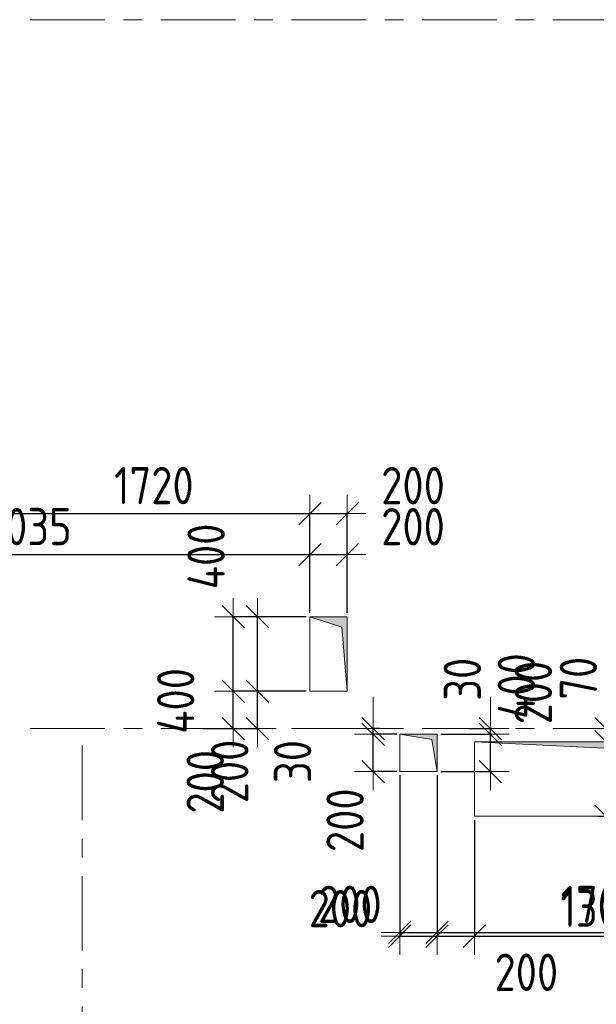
# Model space of a CAD drawing. Header units: metres. Extents: x -38 to 97, y -15 to 21.
# Tile 40 of 139: x 28.11 to 31.2, y 7.52 to 12.8. Entities that reach past the tile are written whole.
import ezdxf

# ---------------------------------------------------------------- set-up
doc = ezdxf.new("R2010")
doc.units = ezdxf.units.M
doc.header["$PDMODE"] = 65
doc.linetypes.add('______11', pattern=[0.5, 0.4, -0.05, 0, -0.05])
doc.linetypes.add('______5', pattern=[1.1, 0.8, -0.1, 0.1, -0.1])
for name, color, linetype, lineweight in [('XR$2$Осевая линия (1)', 7, '______5', 13), ('XR$3$Перекрытие (1)', 7, 'Continuous', 35), ('XR$4$Размерная линия (1)', 7, 'Continuous', 13), ('XR$5$Размерная линия (1)', 7, 'Continuous', 13)]:
    doc.layers.add(name, color=color, linetype=linetype, lineweight=lineweight)
doc.layers.add('XR$3$Макрос проема_ отверстия', color=7, linetype='Continuous', lineweight=13, true_color=0x2d2d2d)
doc.styles.add('ISOCPEUR', font='txt')
doc.dimstyles.new('DIMSTYLE_3', dxfattribs={"dimtxt": 0.2, "dimasz": 0.2, "dimexe": 0, "dimexo": 0, "dimgap": 0.1, "dimtad": 2, "dimdec": 0, "dimlfac": 1000, "dimrnd": 5, "dimzin": 12, "dimdsep": 46, "dimtxsty": 'ISOCPEUR', "dimblk1": 'ALL_ML_STRICH', "dimblk2": 'ALL_ML_STRICH', "dimsah": 1, "dimcen": 0, "dimclrd": 7, "dimclre": 256, "dimclrt": 7, "dimadec": 0, "dimazin": 0, "dimtfac": 1, "dimtdec": 0, "dimtix": 1, "dimtmove": 2, "dimatfit": 3, "dimfxl": 0, "dimtzin": 0, "dimlwd": 0, "dimlwe": -3, "dimarcsym": 0})
doc.dimstyles.new('DIMSTYLE_6', dxfattribs={"dimtxt": 0.2, "dimasz": 0.2, "dimexe": 0, "dimexo": 0, "dimgap": 0.1, "dimtad": 2, "dimdec": 0, "dimlfac": 1000, "dimrnd": 5, "dimzin": 12, "dimdsep": 46, "dimtxsty": 'ISOCPEUR', "dimblk1": 'ALL_ML_STRICH', "dimblk2": 'ALL_ML_STRICH', "dimsah": 1, "dimcen": 0, "dimclrd": 7, "dimclre": 256, "dimclrt": 7, "dimadec": 0, "dimazin": 0, "dimtfac": 1, "dimtdec": 0, "dimtix": 1, "dimtmove": 2, "dimatfit": 3, "dimfxl": 0, "dimtvp": 1.2, "dimtzin": 0, "dimlwd": 0, "dimlwe": -3, "dimarcsym": 0})
doc.dimstyles.new('DIMSTYLE_7', dxfattribs={"dimtxt": 0.2, "dimasz": 0.2, "dimexe": 0, "dimexo": 0, "dimgap": 0.1, "dimtad": 0, "dimdec": 0, "dimlfac": 1000, "dimrnd": 5, "dimzin": 12, "dimdsep": 46, "dimtxsty": 'ISOCPEUR', "dimblk1": 'ALL_ML_STRICH', "dimblk2": 'ALL_ML_STRICH', "dimsah": 1, "dimcen": 0, "dimclrd": 7, "dimclre": 256, "dimclrt": 7, "dimadec": 0, "dimazin": 0, "dimtfac": 1, "dimtdec": 0, "dimtix": 1, "dimtmove": 2, "dimatfit": 3, "dimfxl": 0, "dimtvp": 1.2, "dimtzin": 0, "dimlwd": 0, "dimlwe": -3, "dimarcsym": 0})

# ---------------------------------------------------------------- blocks, each defined once
blk = doc.blocks.new('Отображение проема', base_point=(-1.1579, -49.3094))
at = {"layer": 'XR$3$Макрос проема_ отверстия', "true_color": 0x000000, "transparency": 33554687}
blk.add_hatch(color=18, dxfattribs=at).paths.add_polyline_path([(-1.1579, -50.1094), (-1.0448, -49.4225), (-0.3579, -49.3094), (-1.1579, -49.3094)])
at = {"layer": 'XR$3$Макрос проема_ отверстия', "transparency": 33554687}
for p, q in [((-1.1579, -50.1094), (-1.1579, -49.3094)), ((-1.1579, -49.3094), (-0.3579, -49.3094)), ((-1.0448, -49.4225), (-0.3579, -49.3094)), ((-1.1579, -50.1094), (-1.0448, -49.4225))]:
    blk.add_line(p, q, dxfattribs=at)
blk = doc.blocks.new('ALL_ML_STRICH')
at = {"color": 0, "linetype": 'ByBlock', "lineweight": -2}
for p, q in [((-0.3, -0.3), (0.3, 0.3)), ((0, -0.5), (0, 0.5)), ((-1, 0), (0.5, 0))]:
    blk.add_line(p, q, dxfattribs=at)
blk = doc.blocks.new('*D301')
at = {"layer": 'DEFPOINTS', "color": 7, "linetype": 'Continuous', "lineweight": 13, "transparency": 33554687}
for p in [(30.35, 8.97), (30.35, 8.77), (30.6359, 8.77)]:
    blk.add_point(p, dxfattribs=at)
at = {"layer": 'XR$4$Размерная линия (1)', "color": 9, "linetype": 'Continuous', "lineweight": -2, "true_color": 0xc7c7c7, "transparency": 33554687}
for p, q in [((30.37, 8.97), (30.6359, 8.97)), ((30.37, 8.77), (30.6359, 8.77))]:
    blk.add_line(p, q, dxfattribs=at)
at = {"layer": 'XR$4$Размерная линия (1)', "color": 7, "linetype": 'Continuous', "lineweight": -2, "transparency": 33554687}
blk.add_line((30.6359, 8.77), (30.6359, 8.97), dxfattribs=at)
at = {"layer": 'XR$4$Размерная линия (1)', "color": 7, "linetype": 'Continuous', "lineweight": 13, "transparency": 33554687, "xscale": 0.2, "yscale": 0.2, "zscale": 0.2}
for p, rotation in [((30.6359, 8.97), 90), ((30.6359, 8.77), 270)]:
    blk.add_blockref('ALL_ML_STRICH', p, dxfattribs=dict(at, rotation=rotation))
at = {"layer": 'XR$4$Размерная линия (1)', "color": 7, "linetype": 'Continuous', "lineweight": 13, "transparency": 33554687, "insert": (30.8661, 9.1932), "char_height": 0.2, "width": 0.5, "attachment_point": 5, "rotation": 90, "style": 'ISOCPEUR'}
blk.add_mtext('\\W0.83;\\A1;{200}', dxfattribs=at)
blk = doc.blocks.new('*D302')
at = {"layer": 'DEFPOINTS', "color": 7, "linetype": 'Continuous', "lineweight": 13, "transparency": 33554687}
for p in [(30.5028, 9), (30.35, 8.97), (30.6359, 8.97)]:
    blk.add_point(p, dxfattribs=at)
at = {"layer": 'XR$4$Размерная линия (1)', "color": 9, "linetype": 'Continuous', "lineweight": -2, "true_color": 0xc7c7c7, "transparency": 33554687}
for p, q in [((30.5228, 9), (30.6359, 9)), ((30.37, 8.97), (30.6359, 8.97))]:
    blk.add_line(p, q, dxfattribs=at)
at = {"layer": 'XR$4$Размерная линия (1)', "color": 7, "linetype": 'Continuous', "lineweight": -2, "transparency": 33554687}
blk.add_line((30.6359, 8.97), (30.6359, 9), dxfattribs=at)
at = {"layer": 'XR$4$Размерная линия (1)', "color": 7, "linetype": 'Continuous', "lineweight": 13, "transparency": 33554687, "xscale": 0.2, "yscale": 0.2, "zscale": 0.2}
for p, rotation in [((30.6359, 8.97), 270), ((30.6359, 9), 90)]:
    blk.add_blockref('ALL_ML_STRICH', p, dxfattribs=dict(at, rotation=rotation))
at = {"layer": 'XR$4$Размерная линия (1)', "color": 7, "linetype": 'Continuous', "lineweight": 13, "transparency": 33554687, "insert": (30.4858, 9.2645), "char_height": 0.2, "width": 0.333333, "attachment_point": 5, "rotation": 90, "style": 'ISOCPEUR'}
blk.add_mtext('\\W0.83;\\A1;{30}', dxfattribs=at)
blk = doc.blocks.new('*D307')
at = {"layer": 'DEFPOINTS', "color": 7, "linetype": 'Continuous', "lineweight": 13, "transparency": 33554687}
for p in [(29.6691, 9.2), (29.0768, 9), (29.3884, 9)]:
    blk.add_point(p, dxfattribs=at)
at = {"layer": 'XR$4$Размерная линия (1)', "color": 9, "linetype": 'Continuous', "lineweight": -2, "true_color": 0xc7c7c7, "transparency": 33554687}
for p, q in [((29.6491, 9.2), (29.3884, 9.2)), ((29.0968, 9), (29.3884, 9))]:
    blk.add_line(p, q, dxfattribs=at)
at = {"layer": 'XR$4$Размерная линия (1)', "color": 7, "linetype": 'Continuous', "lineweight": -2, "transparency": 33554687}
blk.add_line((29.3884, 9), (29.3884, 9.2), dxfattribs=at)
at = {"layer": 'XR$4$Размерная линия (1)', "color": 7, "linetype": 'Continuous', "lineweight": 13, "transparency": 33554687, "xscale": 0.2, "yscale": 0.2, "zscale": 0.2}
for p, rotation in [((29.3884, 9.2), 90), ((29.3884, 9), 270)]:
    blk.add_blockref('ALL_ML_STRICH', p, dxfattribs=dict(at, rotation=rotation))
at = {"layer": 'XR$4$Размерная линия (1)', "color": 7, "linetype": 'Continuous', "lineweight": 13, "transparency": 33554687, "insert": (29.2396, 8.7705), "char_height": 0.2, "width": 0.5, "attachment_point": 5, "rotation": 90, "style": 'ISOCPEUR'}
blk.add_mtext('\\W0.83;\\A1;{200}', dxfattribs=at)
blk = doc.blocks.new('*D308')
at = {"layer": 'DEFPOINTS', "color": 7, "linetype": 'Continuous', "lineweight": 13, "transparency": 33554687}
for p in [(29.6691, 9.6), (29.3884, 9.2), (29.6691, 9.2)]:
    blk.add_point(p, dxfattribs=at)
at = {"layer": 'XR$4$Размерная линия (1)', "color": 9, "linetype": 'Continuous', "lineweight": -2, "true_color": 0xc7c7c7, "transparency": 33554687}
for p, q in [((29.6491, 9.6), (29.3884, 9.6)), ((29.6491, 9.2), (29.3884, 9.2))]:
    blk.add_line(p, q, dxfattribs=at)
at = {"layer": 'XR$4$Размерная линия (1)', "color": 7, "linetype": 'Continuous', "lineweight": -2, "transparency": 33554687}
blk.add_line((29.3884, 9.2), (29.3884, 9.6), dxfattribs=at)
at = {"layer": 'XR$4$Размерная линия (1)', "color": 7, "linetype": 'Continuous', "lineweight": 13, "transparency": 33554687, "xscale": 0.2, "yscale": 0.2, "zscale": 0.2}
for p, rotation in [((29.3884, 9.6), 90), ((29.3884, 9.2), 270)]:
    blk.add_blockref('ALL_ML_STRICH', p, dxfattribs=dict(at, rotation=rotation))
at = {"layer": 'XR$4$Размерная линия (1)', "color": 7, "linetype": 'Continuous', "lineweight": 13, "transparency": 33554687, "insert": (28.9502, 9.1486), "char_height": 0.2, "width": 0.5, "attachment_point": 5, "rotation": 90, "style": 'ISOCPEUR'}
blk.add_mtext('\\W0.83;\\A1;{400}', dxfattribs=at)
blk = doc.blocks.new('*D311')
at = {"layer": 'DEFPOINTS', "color": 7, "linetype": 'Continuous', "lineweight": 13, "transparency": 33554687}
for p in [(26.632, 9.933), (29.6691, 9.6), (26.632, 9.52)]:
    blk.add_point(p, dxfattribs=at)
at = {"layer": 'XR$4$Размерная линия (1)', "color": 9, "linetype": 'Continuous', "lineweight": -2, "true_color": 0xc7c7c7, "transparency": 33554687}
for p, q in [((26.632, 9.54), (26.632, 9.933)), ((29.6691, 9.62), (29.6691, 9.933))]:
    blk.add_line(p, q, dxfattribs=at)
at = {"layer": 'XR$4$Размерная линия (1)', "color": 7, "linetype": 'Continuous', "lineweight": -2, "transparency": 33554687}
blk.add_line((26.632, 9.933), (29.6691, 9.933), dxfattribs=at)
at = {"layer": 'XR$4$Размерная линия (1)', "color": 7, "linetype": 'Continuous', "lineweight": 13, "transparency": 33554687, "xscale": 0.2, "yscale": 0.2, "zscale": 0.2, "rotation": 180}
blk.add_blockref('ALL_ML_STRICH', (26.632, 9.933), dxfattribs=at)
at = {"layer": 'XR$4$Размерная линия (1)', "color": 7, "linetype": 'Continuous', "lineweight": 13, "transparency": 33554687, "xscale": 0.2, "yscale": 0.2, "zscale": 0.2}
blk.add_blockref('ALL_ML_STRICH', (29.6691, 9.933), dxfattribs=at)
at = {"layer": 'XR$4$Размерная линия (1)', "color": 7, "linetype": 'Continuous', "lineweight": 13, "transparency": 33554687, "insert": (28.1589, 10.083), "char_height": 0.2, "width": 0.666667, "attachment_point": 5, "style": 'ISOCPEUR'}
blk.add_mtext('\\W0.83;\\A1;{3035}', dxfattribs=at)
blk = doc.blocks.new('*D312')
at = {"layer": 'DEFPOINTS', "color": 7, "linetype": 'Continuous', "lineweight": 13, "transparency": 33554687}
for p in [(29.6691, 9.933), (29.6691, 9.6), (29.8691, 9.6)]:
    blk.add_point(p, dxfattribs=at)
at = {"layer": 'XR$4$Размерная линия (1)', "color": 9, "linetype": 'Continuous', "lineweight": -2, "true_color": 0xc7c7c7, "transparency": 33554687}
for p, q in [((29.6691, 9.62), (29.6691, 9.933)), ((29.8691, 9.62), (29.8691, 9.933))]:
    blk.add_line(p, q, dxfattribs=at)
at = {"layer": 'XR$4$Размерная линия (1)', "color": 7, "linetype": 'Continuous', "lineweight": -2, "transparency": 33554687}
blk.add_line((29.6691, 9.933), (29.8691, 9.933), dxfattribs=at)
at = {"layer": 'XR$4$Размерная линия (1)', "color": 7, "linetype": 'Continuous', "lineweight": 13, "transparency": 33554687, "xscale": 0.2, "yscale": 0.2, "zscale": 0.2, "rotation": 180}
blk.add_blockref('ALL_ML_STRICH', (29.6691, 9.933), dxfattribs=at)
at = {"layer": 'XR$4$Размерная линия (1)', "color": 7, "linetype": 'Continuous', "lineweight": 13, "transparency": 33554687, "xscale": 0.2, "yscale": 0.2, "zscale": 0.2}
blk.add_blockref('ALL_ML_STRICH', (29.8691, 9.933), dxfattribs=at)
at = {"layer": 'XR$4$Размерная линия (1)', "color": 7, "linetype": 'Continuous', "lineweight": 13, "transparency": 33554687, "insert": (30.2216, 10.0825), "char_height": 0.2, "width": 0.5, "attachment_point": 5, "style": 'ISOCPEUR'}
blk.add_mtext('\\W0.83;\\A1;{200}', dxfattribs=at)
blk = doc.blocks.new('*D322')
at = {"layer": 'DEFPOINTS', "color": 7, "linetype": 'Continuous', "lineweight": 13, "transparency": 33554687}
for p in [(30.15, 8.77), (30.35, 8.77), (30.15, 7.9077)]:
    blk.add_point(p, dxfattribs=at)
at = {"layer": 'XR$4$Размерная линия (1)', "color": 9, "linetype": 'Continuous', "lineweight": -2, "true_color": 0xc7c7c7, "transparency": 33554687}
for p, q in [((30.15, 8.75), (30.15, 7.9077)), ((30.35, 8.75), (30.35, 7.9077))]:
    blk.add_line(p, q, dxfattribs=at)
at = {"layer": 'XR$4$Размерная линия (1)', "color": 7, "linetype": 'Continuous', "lineweight": -2, "transparency": 33554687}
blk.add_line((30.15, 7.9077), (30.35, 7.9077), dxfattribs=at)
at = {"layer": 'XR$4$Размерная линия (1)', "color": 7, "linetype": 'Continuous', "lineweight": 13, "transparency": 33554687, "xscale": 0.2, "yscale": 0.2, "zscale": 0.2, "rotation": 180}
blk.add_blockref('ALL_ML_STRICH', (30.15, 7.9077), dxfattribs=at)
at = {"layer": 'XR$4$Размерная линия (1)', "color": 7, "linetype": 'Continuous', "lineweight": 13, "transparency": 33554687, "xscale": 0.2, "yscale": 0.2, "zscale": 0.2}
blk.add_blockref('ALL_ML_STRICH', (30.35, 7.9077), dxfattribs=at)
at = {"layer": 'XR$4$Размерная линия (1)', "color": 7, "linetype": 'Continuous', "lineweight": 13, "transparency": 33554687, "insert": (29.8832, 8.058), "char_height": 0.2, "width": 0.5, "attachment_point": 5, "style": 'ISOCPEUR'}
blk.add_mtext('\\W0.83;\\A1;{200}', dxfattribs=at)
blk = doc.blocks.new('*D323')
at = {"layer": 'DEFPOINTS', "color": 7, "linetype": 'Continuous', "lineweight": 13, "transparency": 33554687}
for p in [(30.35, 8.77), (32.0501, 8.5299), (30.35, 7.9077)]:
    blk.add_point(p, dxfattribs=at)
at = {"layer": 'XR$4$Размерная линия (1)', "color": 9, "linetype": 'Continuous', "lineweight": -2, "true_color": 0xc7c7c7, "transparency": 33554687}
for p, q in [((30.35, 8.75), (30.35, 7.9077)), ((32.0501, 8.5099), (32.0501, 7.9077))]:
    blk.add_line(p, q, dxfattribs=at)
at = {"layer": 'XR$4$Размерная линия (1)', "color": 7, "linetype": 'Continuous', "lineweight": -2, "transparency": 33554687}
blk.add_line((30.35, 7.9077), (32.0501, 7.9077), dxfattribs=at)
at = {"layer": 'XR$4$Размерная линия (1)', "color": 7, "linetype": 'Continuous', "lineweight": 13, "transparency": 33554687, "xscale": 0.2, "yscale": 0.2, "zscale": 0.2, "rotation": 180}
blk.add_blockref('ALL_ML_STRICH', (30.35, 7.9077), dxfattribs=at)
at = {"layer": 'XR$4$Размерная линия (1)', "color": 7, "linetype": 'Continuous', "lineweight": 13, "transparency": 33554687, "xscale": 0.2, "yscale": 0.2, "zscale": 0.2}
blk.add_blockref('ALL_ML_STRICH', (32.0501, 7.9077), dxfattribs=at)
at = {"layer": 'XR$4$Размерная линия (1)', "color": 7, "linetype": 'Continuous', "lineweight": 13, "transparency": 33554687, "insert": (31.225, 8.0577), "char_height": 0.2, "width": 0.666667, "attachment_point": 5, "style": 'ISOCPEUR'}
blk.add_mtext('\\W0.83;\\A1;{1700}', dxfattribs=at)
blk = doc.blocks.new('*D630')
at = {"layer": 'DEFPOINTS', "color": 7, "linetype": 'Continuous', "lineweight": 13, "transparency": 33554687}
for p in [(29.6692, 9.2), (29.0768, 9), (29.2585, 9)]:
    blk.add_point(p, dxfattribs=at)
at = {"layer": 'XR$5$Размерная линия (1)', "color": 9, "linetype": 'Continuous', "lineweight": -2, "true_color": 0xc7c7c7, "transparency": 33554687}
for p, q in [((29.6492, 9.2), (29.2585, 9.2)), ((29.0968, 9), (29.2585, 9))]:
    blk.add_line(p, q, dxfattribs=at)
at = {"layer": 'XR$5$Размерная линия (1)', "color": 7, "linetype": 'Continuous', "lineweight": -2, "transparency": 33554687}
blk.add_line((29.2585, 9), (29.2585, 9.2), dxfattribs=at)
at = {"layer": 'XR$5$Размерная линия (1)', "color": 7, "linetype": 'Continuous', "lineweight": 13, "transparency": 33554687, "xscale": 0.2, "yscale": 0.2, "zscale": 0.2}
for p, rotation in [((29.2585, 9.2), 90), ((29.2585, 9), 270)]:
    blk.add_blockref('ALL_ML_STRICH', p, dxfattribs=dict(at, rotation=rotation))
at = {"layer": 'XR$5$Размерная линия (1)', "color": 7, "linetype": 'Continuous', "lineweight": 13, "transparency": 33554687, "insert": (29.1084, 8.7151), "char_height": 0.2, "width": 0.5, "attachment_point": 5, "rotation": 90, "style": 'ISOCPEUR'}
blk.add_mtext('\\W0.83;\\A1;{200}', dxfattribs=at)
blk = doc.blocks.new('*D631')
at = {"layer": 'DEFPOINTS', "color": 7, "linetype": 'Continuous', "lineweight": 13, "transparency": 33554687}
for p in [(29.6692, 9.6), (29.2585, 9.2), (29.6692, 9.2)]:
    blk.add_point(p, dxfattribs=at)
at = {"layer": 'XR$5$Размерная линия (1)', "color": 9, "linetype": 'Continuous', "lineweight": -2, "true_color": 0xc7c7c7, "transparency": 33554687}
for p, q in [((29.6492, 9.6), (29.2585, 9.6)), ((29.6492, 9.2), (29.2585, 9.2))]:
    blk.add_line(p, q, dxfattribs=at)
at = {"layer": 'XR$5$Размерная линия (1)', "color": 7, "linetype": 'Continuous', "lineweight": -2, "transparency": 33554687}
blk.add_line((29.2585, 9.2), (29.2585, 9.6), dxfattribs=at)
at = {"layer": 'XR$5$Размерная линия (1)', "color": 7, "linetype": 'Continuous', "lineweight": 13, "transparency": 33554687, "xscale": 0.2, "yscale": 0.2, "zscale": 0.2}
for p, rotation in [((29.2585, 9.6), 90), ((29.2585, 9.2), 270)]:
    blk.add_blockref('ALL_ML_STRICH', p, dxfattribs=dict(at, rotation=rotation))
at = {"layer": 'XR$5$Размерная линия (1)', "color": 7, "linetype": 'Continuous', "lineweight": 13, "transparency": 33554687, "insert": (29.1131, 9.923), "char_height": 0.2, "width": 0.5, "attachment_point": 5, "rotation": 90, "style": 'ISOCPEUR'}
blk.add_mtext('\\W0.83;\\A1;{400}', dxfattribs=at)
blk = doc.blocks.new('*D632')
at = {"layer": 'DEFPOINTS', "color": 7, "linetype": 'Continuous', "lineweight": 13, "transparency": 33554687}
for p in [(31.2653, 8.93), (31.2311, 8.53), (31.2553, 8.53)]:
    blk.add_point(p, dxfattribs=at)
at = {"layer": 'XR$5$Размерная линия (1)', "color": 9, "linetype": 'Continuous', "lineweight": -2, "true_color": 0xc7c7c7, "transparency": 33554687}
for p, q in [((31.2453, 8.93), (31.2553, 8.93)), ((31.2111, 8.53), (31.2553, 8.53))]:
    blk.add_line(p, q, dxfattribs=at)
at = {"layer": 'XR$5$Размерная линия (1)', "color": 7, "linetype": 'Continuous', "lineweight": -2, "transparency": 33554687}
blk.add_line((31.2553, 8.53), (31.2553, 8.93), dxfattribs=at)
at = {"layer": 'XR$5$Размерная линия (1)', "color": 7, "linetype": 'Continuous', "lineweight": 13, "transparency": 33554687, "xscale": 0.2, "yscale": 0.2, "zscale": 0.2}
for p, rotation in [((31.2553, 8.93), 90), ((31.2553, 8.53), 270)]:
    blk.add_blockref('ALL_ML_STRICH', p, dxfattribs=dict(at, rotation=rotation))
at = {"layer": 'XR$5$Размерная линия (1)', "color": 7, "linetype": 'Continuous', "lineweight": 13, "transparency": 33554687, "insert": (30.7752, 9.228), "char_height": 0.2, "width": 0.5, "attachment_point": 5, "rotation": 90, "style": 'ISOCPEUR'}
blk.add_mtext('\\W0.83;\\A1;{400}', dxfattribs=at)
blk = doc.blocks.new('*D633')
at = {"layer": 'DEFPOINTS', "color": 7, "linetype": 'Continuous', "lineweight": 13, "transparency": 33554687}
for p in [(31.2739, 9), (31.2553, 8.93), (31.2653, 8.93)]:
    blk.add_point(p, dxfattribs=at)
at = {"layer": 'XR$5$Размерная линия (1)', "color": 9, "linetype": 'Continuous', "lineweight": -2, "true_color": 0xc7c7c7, "transparency": 33554687}
for p, q in [((31.2539, 9), (31.2553, 9)), ((31.2453, 8.93), (31.2553, 8.93))]:
    blk.add_line(p, q, dxfattribs=at)
at = {"layer": 'XR$5$Размерная линия (1)', "color": 7, "linetype": 'Continuous', "lineweight": -2, "transparency": 33554687}
blk.add_line((31.2553, 8.93), (31.2553, 9), dxfattribs=at)
at = {"layer": 'XR$5$Размерная линия (1)', "color": 7, "linetype": 'Continuous', "lineweight": 13, "transparency": 33554687, "xscale": 0.2, "yscale": 0.2, "zscale": 0.2}
for p, rotation in [((31.2553, 8.93), 270), ((31.2553, 9), 90)]:
    blk.add_blockref('ALL_ML_STRICH', p, dxfattribs=dict(at, rotation=rotation))
at = {"layer": 'XR$5$Размерная линия (1)', "color": 7, "linetype": 'Continuous', "lineweight": 13, "transparency": 33554687, "insert": (31.1075, 9.2701), "char_height": 0.2, "width": 0.333333, "attachment_point": 5, "rotation": 90, "style": 'ISOCPEUR'}
blk.add_mtext('\\W0.83;\\A1;{70}', dxfattribs=at)
blk = doc.blocks.new('*D642')
at = {"layer": 'DEFPOINTS', "color": 7, "linetype": 'Continuous', "lineweight": 13, "transparency": 33554687}
for p in [(30.155, 8.97), (30.0079, 8.77), (30.155, 8.77)]:
    blk.add_point(p, dxfattribs=at)
at = {"layer": 'XR$5$Размерная линия (1)', "color": 9, "linetype": 'Continuous', "lineweight": -2, "true_color": 0xc7c7c7, "transparency": 33554687}
for p, q in [((30.135, 8.97), (30.0079, 8.97)), ((30.135, 8.77), (30.0079, 8.77))]:
    blk.add_line(p, q, dxfattribs=at)
at = {"layer": 'XR$5$Размерная линия (1)', "color": 7, "linetype": 'Continuous', "lineweight": -2, "transparency": 33554687}
blk.add_line((30.0079, 8.77), (30.0079, 8.97), dxfattribs=at)
at = {"layer": 'XR$5$Размерная линия (1)', "color": 7, "linetype": 'Continuous', "lineweight": 13, "transparency": 33554687, "xscale": 0.2, "yscale": 0.2, "zscale": 0.2}
for p, rotation in [((30.0079, 8.97), 90), ((30.0079, 8.77), 270)]:
    blk.add_blockref('ALL_ML_STRICH', p, dxfattribs=dict(at, rotation=rotation))
at = {"layer": 'XR$5$Размерная линия (1)', "color": 7, "linetype": 'Continuous', "lineweight": 13, "transparency": 33554687, "insert": (29.8576, 8.5091), "char_height": 0.2, "width": 0.5, "attachment_point": 5, "rotation": 90, "style": 'ISOCPEUR'}
blk.add_mtext('\\W0.83;\\A1;{200}', dxfattribs=at)
blk = doc.blocks.new('*D643')
at = {"layer": 'DEFPOINTS', "color": 7, "linetype": 'Continuous', "lineweight": 13, "transparency": 33554687}
for p in [(30.0633, 9), (30.0079, 8.97), (30.155, 8.97)]:
    blk.add_point(p, dxfattribs=at)
at = {"layer": 'XR$5$Размерная линия (1)', "color": 9, "linetype": 'Continuous', "lineweight": -2, "true_color": 0xc7c7c7, "transparency": 33554687}
for p, q in [((30.0433, 9), (30.0079, 9)), ((30.135, 8.97), (30.0079, 8.97))]:
    blk.add_line(p, q, dxfattribs=at)
at = {"layer": 'XR$5$Размерная линия (1)', "color": 7, "linetype": 'Continuous', "lineweight": -2, "transparency": 33554687}
blk.add_line((30.0079, 8.97), (30.0079, 9), dxfattribs=at)
at = {"layer": 'XR$5$Размерная линия (1)', "color": 7, "linetype": 'Continuous', "lineweight": 13, "transparency": 33554687, "xscale": 0.2, "yscale": 0.2, "zscale": 0.2}
for p, rotation in [((30.0079, 8.97), 270), ((30.0079, 9), 90)]:
    blk.add_blockref('ALL_ML_STRICH', p, dxfattribs=dict(at, rotation=rotation))
at = {"layer": 'XR$5$Размерная линия (1)', "color": 7, "linetype": 'Continuous', "lineweight": 13, "transparency": 33554687, "insert": (29.5764, 8.8237), "char_height": 0.2, "width": 0.333333, "attachment_point": 5, "rotation": 90, "style": 'ISOCPEUR'}
blk.add_mtext('\\W0.83;\\A1;{30}', dxfattribs=at)
blk = doc.blocks.new('*D644')
at = {"layer": 'DEFPOINTS', "color": 7, "linetype": 'Continuous', "lineweight": 13, "transparency": 33554687}
for p in [(30.15, 8.77), (30.35, 8.77), (30.15, 7.8877)]:
    blk.add_point(p, dxfattribs=at)
at = {"layer": 'XR$5$Размерная линия (1)', "color": 9, "linetype": 'Continuous', "lineweight": -2, "true_color": 0xc7c7c7, "transparency": 33554687}
for p, q in [((30.15, 8.75), (30.15, 7.8877)), ((30.35, 8.75), (30.35, 7.8877))]:
    blk.add_line(p, q, dxfattribs=at)
at = {"layer": 'XR$5$Размерная линия (1)', "color": 7, "linetype": 'Continuous', "lineweight": -2, "transparency": 33554687}
blk.add_line((30.15, 7.8877), (30.35, 7.8877), dxfattribs=at)
at = {"layer": 'XR$5$Размерная линия (1)', "color": 7, "linetype": 'Continuous', "lineweight": 13, "transparency": 33554687, "xscale": 0.2, "yscale": 0.2, "zscale": 0.2, "rotation": 180}
blk.add_blockref('ALL_ML_STRICH', (30.15, 7.8877), dxfattribs=at)
at = {"layer": 'XR$5$Размерная линия (1)', "color": 7, "linetype": 'Continuous', "lineweight": 13, "transparency": 33554687, "xscale": 0.2, "yscale": 0.2, "zscale": 0.2}
blk.add_blockref('ALL_ML_STRICH', (30.35, 7.8877), dxfattribs=at)
at = {"layer": 'XR$5$Размерная линия (1)', "color": 7, "linetype": 'Continuous', "lineweight": 13, "transparency": 33554687, "insert": (29.8329, 8.0354), "char_height": 0.2, "width": 0.5, "attachment_point": 5, "style": 'ISOCPEUR'}
blk.add_mtext('\\W0.83;\\A1;{200}', dxfattribs=at)
blk = doc.blocks.new('*D645')
at = {"layer": 'DEFPOINTS', "color": 7, "linetype": 'Continuous', "lineweight": 13, "transparency": 33554687}
for p in [(30.35, 8.77), (30.55, 8.53), (30.35, 7.8877)]:
    blk.add_point(p, dxfattribs=at)
at = {"layer": 'XR$5$Размерная линия (1)', "color": 9, "linetype": 'Continuous', "lineweight": -2, "true_color": 0xc7c7c7, "transparency": 33554687}
for p, q in [((30.35, 8.75), (30.35, 7.8877)), ((30.55, 8.51), (30.55, 7.8877))]:
    blk.add_line(p, q, dxfattribs=at)
at = {"layer": 'XR$5$Размерная линия (1)', "color": 7, "linetype": 'Continuous', "lineweight": -2, "transparency": 33554687}
blk.add_line((30.35, 7.8877), (30.55, 7.8877), dxfattribs=at)
at = {"layer": 'XR$5$Размерная линия (1)', "color": 7, "linetype": 'Continuous', "lineweight": 13, "transparency": 33554687, "xscale": 0.2, "yscale": 0.2, "zscale": 0.2, "rotation": 180}
blk.add_blockref('ALL_ML_STRICH', (30.35, 7.8877), dxfattribs=at)
at = {"layer": 'XR$5$Размерная линия (1)', "color": 7, "linetype": 'Continuous', "lineweight": 13, "transparency": 33554687, "xscale": 0.2, "yscale": 0.2, "zscale": 0.2}
blk.add_blockref('ALL_ML_STRICH', (30.55, 7.8877), dxfattribs=at)
at = {"layer": 'XR$5$Размерная линия (1)', "color": 7, "linetype": 'Continuous', "lineweight": 13, "transparency": 33554687, "insert": (30.8287, 7.6939), "char_height": 0.2, "width": 0.5, "attachment_point": 5, "style": 'ISOCPEUR'}
blk.add_mtext('\\W0.83;\\A1;{200}', dxfattribs=at)
blk = doc.blocks.new('*D646')
at = {"layer": 'DEFPOINTS', "color": 7, "linetype": 'Continuous', "lineweight": 13, "transparency": 33554687}
for p in [(30.55, 8.53), (31.85, 8.53), (30.55, 7.8877)]:
    blk.add_point(p, dxfattribs=at)
at = {"layer": 'XR$5$Размерная линия (1)', "color": 9, "linetype": 'Continuous', "lineweight": -2, "true_color": 0xc7c7c7, "transparency": 33554687}
for p, q in [((30.55, 8.51), (30.55, 7.8877)), ((31.85, 8.51), (31.85, 7.8877))]:
    blk.add_line(p, q, dxfattribs=at)
at = {"layer": 'XR$5$Размерная линия (1)', "color": 7, "linetype": 'Continuous', "lineweight": -2, "transparency": 33554687}
blk.add_line((30.55, 7.8877), (31.85, 7.8877), dxfattribs=at)
at = {"layer": 'XR$5$Размерная линия (1)', "color": 7, "linetype": 'Continuous', "lineweight": 13, "transparency": 33554687, "xscale": 0.2, "yscale": 0.2, "zscale": 0.2, "rotation": 180}
blk.add_blockref('ALL_ML_STRICH', (30.55, 7.8877), dxfattribs=at)
at = {"layer": 'XR$5$Размерная линия (1)', "color": 7, "linetype": 'Continuous', "lineweight": 13, "transparency": 33554687, "xscale": 0.2, "yscale": 0.2, "zscale": 0.2}
blk.add_blockref('ALL_ML_STRICH', (31.85, 7.8877), dxfattribs=at)
at = {"layer": 'XR$5$Размерная линия (1)', "color": 7, "linetype": 'Continuous', "lineweight": 13, "transparency": 33554687, "insert": (31.225, 8.0377), "char_height": 0.2, "width": 0.666667, "attachment_point": 5, "style": 'ISOCPEUR'}
blk.add_mtext('\\W0.83;\\A1;{1300}', dxfattribs=at)
blk = doc.blocks.new('*D694')
at = {"layer": 'DEFPOINTS', "color": 7, "linetype": 'Continuous', "lineweight": 13, "transparency": 33554687}
for p in [(27.9473, 10.153), (29.6691, 9.6), (27.9473, 9.52)]:
    blk.add_point(p, dxfattribs=at)
at = {"layer": 'XR$5$Размерная линия (1)', "color": 9, "linetype": 'Continuous', "lineweight": -2, "true_color": 0xc7c7c7, "transparency": 33554687}
for p, q in [((27.9473, 9.54), (27.9473, 10.153)), ((29.6691, 9.62), (29.6691, 10.153))]:
    blk.add_line(p, q, dxfattribs=at)
at = {"layer": 'XR$5$Размерная линия (1)', "color": 7, "linetype": 'Continuous', "lineweight": -2, "transparency": 33554687}
blk.add_line((27.9473, 10.153), (29.6691, 10.153), dxfattribs=at)
at = {"layer": 'XR$5$Размерная линия (1)', "color": 7, "linetype": 'Continuous', "lineweight": 13, "transparency": 33554687, "xscale": 0.2, "yscale": 0.2, "zscale": 0.2, "rotation": 180}
blk.add_blockref('ALL_ML_STRICH', (27.9473, 10.153), dxfattribs=at)
at = {"layer": 'XR$5$Размерная линия (1)', "color": 7, "linetype": 'Continuous', "lineweight": 13, "transparency": 33554687, "xscale": 0.2, "yscale": 0.2, "zscale": 0.2}
blk.add_blockref('ALL_ML_STRICH', (29.6691, 10.153), dxfattribs=at)
at = {"layer": 'XR$5$Размерная линия (1)', "color": 7, "linetype": 'Continuous', "lineweight": 13, "transparency": 33554687, "insert": (28.8332, 10.303), "char_height": 0.2, "width": 0.666667, "attachment_point": 5, "style": 'ISOCPEUR'}
blk.add_mtext('\\W0.83;\\A1;{1720}', dxfattribs=at)
blk = doc.blocks.new('*D695')
at = {"layer": 'DEFPOINTS', "color": 7, "linetype": 'Continuous', "lineweight": 13, "transparency": 33554687}
for p in [(29.6691, 10.153), (29.6691, 9.6), (29.8691, 9.6)]:
    blk.add_point(p, dxfattribs=at)
at = {"layer": 'XR$5$Размерная линия (1)', "color": 9, "linetype": 'Continuous', "lineweight": -2, "true_color": 0xc7c7c7, "transparency": 33554687}
for p, q in [((29.6691, 9.62), (29.6691, 10.153)), ((29.8691, 9.62), (29.8691, 10.153))]:
    blk.add_line(p, q, dxfattribs=at)
at = {"layer": 'XR$5$Размерная линия (1)', "color": 7, "linetype": 'Continuous', "lineweight": -2, "transparency": 33554687}
blk.add_line((29.6691, 10.153), (29.8691, 10.153), dxfattribs=at)
at = {"layer": 'XR$5$Размерная линия (1)', "color": 7, "linetype": 'Continuous', "lineweight": 13, "transparency": 33554687, "xscale": 0.2, "yscale": 0.2, "zscale": 0.2, "rotation": 180}
blk.add_blockref('ALL_ML_STRICH', (29.6691, 10.153), dxfattribs=at)
at = {"layer": 'XR$5$Размерная линия (1)', "color": 7, "linetype": 'Continuous', "lineweight": 13, "transparency": 33554687, "xscale": 0.2, "yscale": 0.2, "zscale": 0.2}
blk.add_blockref('ALL_ML_STRICH', (29.8691, 10.153), dxfattribs=at)
at = {"layer": 'XR$5$Размерная линия (1)', "color": 7, "linetype": 'Continuous', "lineweight": 13, "transparency": 33554687, "insert": (30.2216, 10.3025), "char_height": 0.2, "width": 0.5, "attachment_point": 5, "style": 'ISOCPEUR'}
blk.add_mtext('\\W0.83;\\A1;{200}', dxfattribs=at)

msp = doc.modelspace()

# ---------------------------------------------------------------- linework, layer by layer
at = {"layer": 'XR$2$Осевая линия (1)', "color": 253, "linetype": '______11', "lineweight": 13, "true_color": 0xa0a0a0, "transparency": 33554687}
for p, q in [((-2.63, 12.8), (62.6, 12.8)), ((-2.63, 9), (62.6, 9)), ((28.45, -3.39), (28.45, 8.92))]:
    msp.add_line(p, q, dxfattribs=at)
at = {"layer": 'XR$3$Перекрытие (1)', "color": 7, "linetype": 'Continuous', "lineweight": 13, "transparency": 33554687}
for p, q in [((29.8691, 9.6), (29.6691, 9.5999)), ((29.6691, 9.5999), (29.6691, 9.2)), ((29.8691, 9.2001), (29.8691, 9.6)), ((29.6691, 9.2), (29.8691, 9.2001)), ((30.15, 8.97), (30.15, 8.77)), ((30.35, 8.97), (30.15, 8.97)), ((30.35, 8.77), (30.35, 8.97)), ((30.55, 8.93), (30.55, 8.53)), ((31.85, 8.93), (30.55, 8.93)), ((30.15, 8.77), (30.35, 8.77)), ((30.55, 8.53), (31.85, 8.53))]:
    msp.add_line(p, q, dxfattribs=at)

# ---------------------------------------------------------------- block references
at = {"layer": 'XR$3$Макрос проема_ отверстия', "transparency": 33554687}
for p, xscale, yscale, rotation in [((29.8691, 9.6), 0.5000000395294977, 0.249999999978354, 269.9999880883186), ((30.35, 8.97), 0.25, 0.25, 270), ((31.85, 8.93), 0.4999999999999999, 1.625, 270)]:
    msp.add_blockref('Отображение проема', p, dxfattribs=dict(at, xscale=xscale, yscale=yscale, rotation=rotation))

# ---------------------------------------------------------------- dimensions: what is measured, and where the dimension line sits
at = {"layer": 'XR$4$Размерная линия (1)', "color": 7, "linetype": 'Continuous', "lineweight": 13, "transparency": 33554687}
for base, p1, p2, dimstyle, picture, middle in [((29.6691, 9.933), (26.632, 9.54), (29.6691, 9.62), 'DIMSTYLE_3', '*D311', (28.1589, 10.083)), ((29.8691, 9.933), (29.6691, 9.62), (29.8691, 9.62), 'DIMSTYLE_6', '*D312', (30.2216, 10.0825)), ((30.35, 7.9077), (30.15, 8.75), (30.35, 8.75), 'DIMSTYLE_6', '*D322', (29.8832, 8.058)), ((32.0501, 7.9077), (30.35, 8.75), (32.0501, 8.5099), 'DIMSTYLE_3', '*D323', (31.225, 8.0577))]:
    dim = msp.add_linear_dim(base=base, p1=p1, p2=p2, dimstyle=dimstyle, override={"dimpost": '<>', "dimclrd": 7, "dimclre": 9, "dimclrt": 7, "dimlwd": 0, "dimlwe": 65533}, dxfattribs=at)
    dim.commit()
    dim.dimension.update_dxf_attribs({"geometry": picture, "text_midpoint": middle, "dimtype": 160})
for base, p1, p2, dimstyle, picture, middle in [((29.3884, 9.6), (29.6491, 9.2), (29.6491, 9.6), 'DIMSTYLE_6', '*D308', (28.9502, 9.1486)), ((30.6359, 8.97), (30.37, 8.77), (30.37, 8.97), 'DIMSTYLE_7', '*D301', (30.8661, 9.1932)), ((30.6359, 9), (30.37, 8.97), (30.5228, 9), 'DIMSTYLE_6', '*D302', (30.4858, 9.2645)), ((29.3884, 9.2), (29.0968, 9), (29.6491, 9.2), 'DIMSTYLE_6', '*D307', (29.2396, 8.7705))]:
    dim = msp.add_linear_dim(base=base, p1=p1, p2=p2, angle=90, dimstyle=dimstyle, override={"dimpost": '<>', "dimclrd": 7, "dimclre": 9, "dimclrt": 7, "dimlwd": 0, "dimlwe": 65533}, dxfattribs=at)
    dim.commit()
    dim.dimension.update_dxf_attribs({"geometry": picture, "text_midpoint": middle, "dimtype": 160})
at = {"layer": 'XR$5$Размерная линия (1)', "color": 7, "linetype": 'Continuous', "lineweight": 13, "transparency": 33554687}
for base, p1, p2, dimstyle, picture, middle in [((29.6691, 10.153), (27.9473, 9.54), (29.6691, 9.62), 'DIMSTYLE_3', '*D694', (28.8332, 10.303)), ((29.8691, 10.153), (29.6691, 9.62), (29.8691, 9.62), 'DIMSTYLE_6', '*D695', (30.2216, 10.3025)), ((30.35, 7.8877), (30.15, 8.75), (30.35, 8.75), 'DIMSTYLE_6', '*D644', (29.8329, 8.0354)), ((30.55, 7.8877), (30.35, 8.75), (30.55, 8.51), 'DIMSTYLE_7', '*D645', (30.8287, 7.6939)), ((31.85, 7.8877), (30.55, 8.51), (31.85, 8.51), 'DIMSTYLE_3', '*D646', (31.225, 8.0377))]:
    dim = msp.add_linear_dim(base=base, p1=p1, p2=p2, dimstyle=dimstyle, override={"dimpost": '<>', "dimclrd": 7, "dimclre": 9, "dimclrt": 7, "dimlwd": 0, "dimlwe": 65533}, dxfattribs=at)
    dim.commit()
    dim.dimension.update_dxf_attribs({"geometry": picture, "text_midpoint": middle, "dimtype": 160})
for base, p1, p2, picture, middle in [((29.2585, 9.6), (29.6492, 9.2), (29.6492, 9.6), '*D631', (29.1131, 9.923)), ((31.2553, 8.93), (31.2111, 8.53), (31.2453, 8.93), '*D632', (30.7752, 9.228)), ((31.2553, 9), (31.2453, 8.93), (31.2539, 9), '*D633', (31.1075, 9.2701)), ((29.2585, 9.2), (29.0968, 9), (29.6492, 9.2), '*D630', (29.1084, 8.7151)), ((30.0079, 9), (30.135, 8.97), (30.0433, 9), '*D643', (29.5764, 8.8237)), ((30.0079, 8.97), (30.135, 8.77), (30.135, 8.97), '*D642', (29.8576, 8.5091))]:
    dim = msp.add_linear_dim(base=base, p1=p1, p2=p2, angle=90, dimstyle='DIMSTYLE_6', override={"dimpost": '<>', "dimclrd": 7, "dimclre": 9, "dimclrt": 7, "dimlwd": 0, "dimlwe": 65533}, dxfattribs=at)
    dim.commit()
    dim.dimension.update_dxf_attribs({"geometry": picture, "text_midpoint": middle, "dimtype": 160})

doc.saveas('drawing.dxf')
